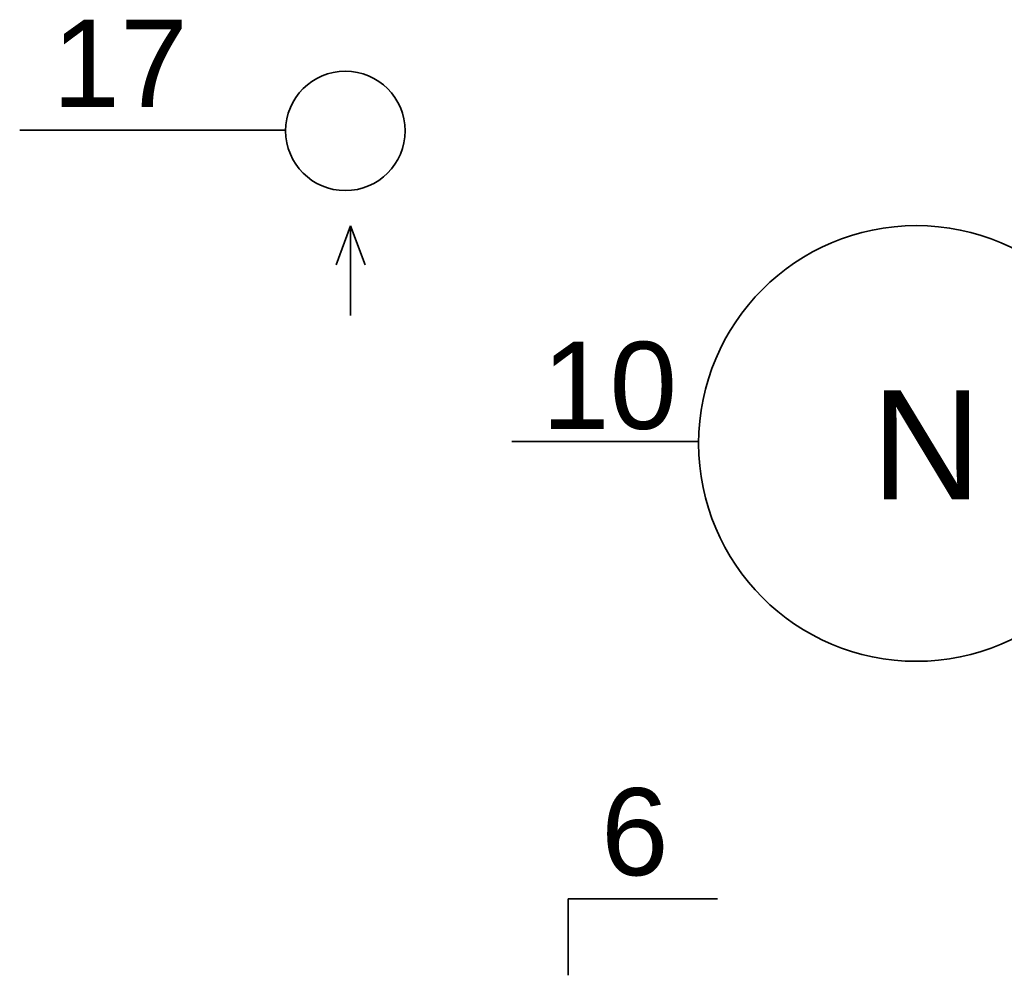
# Model space of a CAD drawing. Header units: millimetres. Extents: x 0 to 40783, y -13117 to 35556.
# Tile 88 of 98: x 36001 to 36182, y 15014 to 15190. Entities that reach past the tile are written whole.
import ezdxf

# ---------------------------------------------------------------- set-up
doc = ezdxf.new("R2010")
doc.units = ezdxf.units.MM
for name, color, linetype, lineweight in [('IS_CO powrót', 5, 'Continuous', 35), ('IS_gaz', 40, 'Continuous', 35), ('IS_kotłownia', 7, 'Continuous', 35)]:
    doc.layers.add(name, color=color, linetype=linetype, lineweight=lineweight)
doc.styles.get("Standard").update_dxf_attribs({"font": 'Arial.ttf'})

msp = doc.modelspace()

# ---------------------------------------------------------------- linework, layer by layer
at = {"layer": 'IS_CO powrót', "color": 0}
msp.add_line((36061.46, 15151.83, -23.76), (36061.46, 15135.39, -23.76), dxfattribs=at)
at = {"layer": 'IS_CO powrót', "color": 0, "elevation": -23.76}
for points in [[(36061.46, 15151.83), (36058.8, 15144.68)], [(36061.46, 15151.83), (36064.13, 15144.68)]]:
    msp.add_lwpolyline(points, dxfattribs=at)
at = {"layer": 'IS_CO powrót', "color": 0}
msp.add_circle((36060.5, 15169.29, -23.76), 10.97, dxfattribs=at)
at = {"layer": 'IS_gaz', "color": 0}
for p, q in [((36000.68, 15169.41, -0.84), (36049.54, 15169.41, -23.76)), ((36091.1, 15112.22, -0.84), (36125.19, 15112.22, -0.84)), ((36101.44, 15028.3, -0.84), (36128.89, 15028.3, -0.84)), ((36101.44, 15014.23, -0.84), (36101.44, 15028.3, -0.84))]:
    msp.add_line(p, q, dxfattribs=at)
at = {"layer": 'IS_kotłownia', "color": 0}
msp.add_circle((36165.39, 15111.89, -23.76), 40, dxfattribs=at)

# ---------------------------------------------------------------- texts
at = {"layer": 'IS_gaz', "color": 0, "width": 79.3856, "attachment_point": 1}
for s, insert, char_height in [(' 17', (36000.47, 15189.7, -23.76), 16), ('10', (36096.59, 15130.56, -23.76), 16), ('N', (36157.18, 15121.62, -23.76), 20), (' 6', (36101.24, 15048.59, -23.76), 16)]:
    msp.add_mtext(s, dxfattribs=dict(at, insert=insert, char_height=char_height))

doc.saveas('drawing.dxf')
